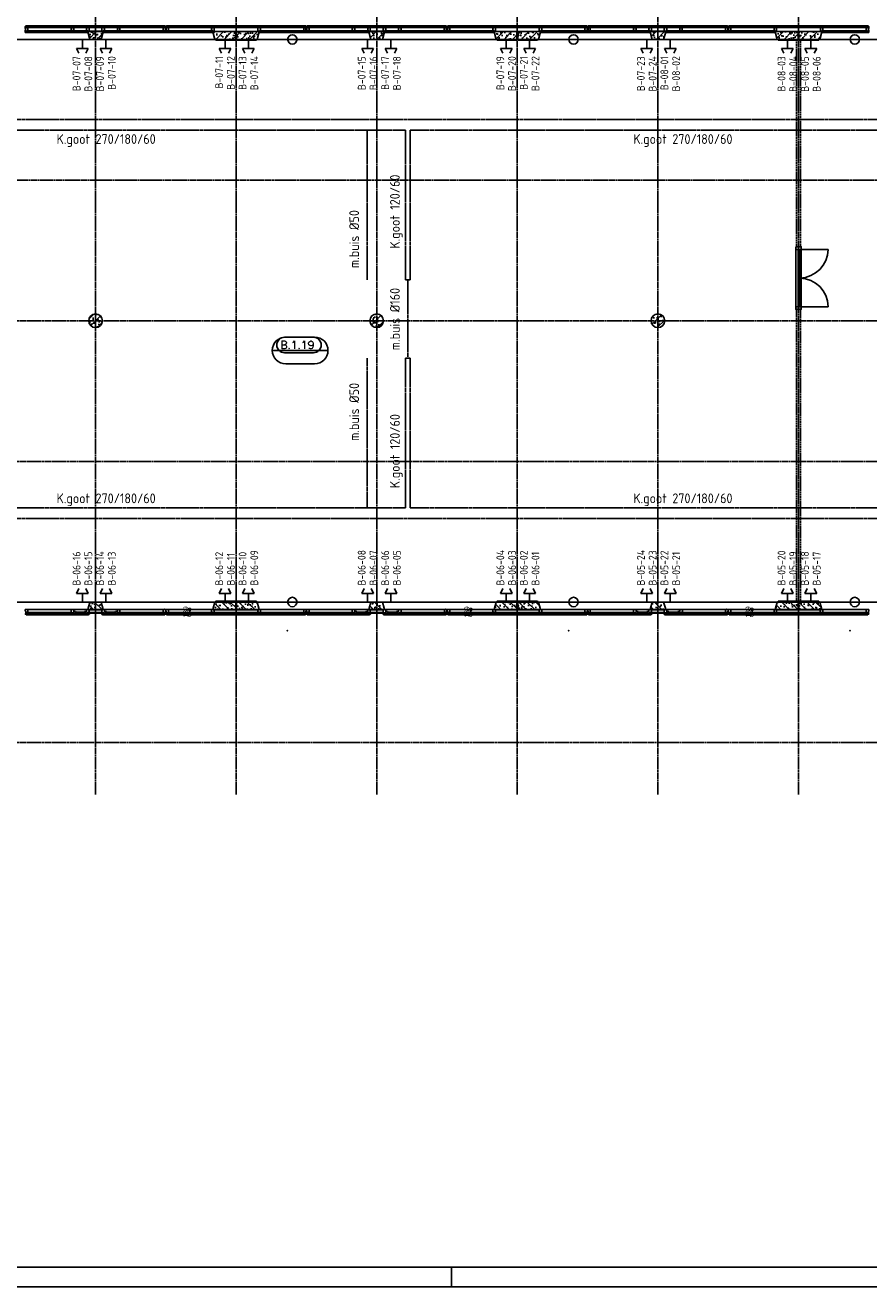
# Model space of a CAD drawing. Extents: x 0 to 1189, y 0 to 841.
# Tile 7 of 33: x 210 to 426, y 5 to 328. Entities that reach past the tile are written whole.
import ezdxf
from ezdxf.enums import TextEntityAlignment as Align

# ---------------------------------------------------------------- set-up
doc = ezdxf.new("R2010")
doc.units = 0
doc.header["$PDSIZE"] = 2
for name, pattern in [('B0304', [6, 5, -0.5, 0, -0.5]), ('B0702', [1.171875, 0.78125, -0.390625]), ('DASHDOT', [25.4, 12.7, -6.35, 0, -6.35]), ('E0001', [1, 1, 0])]:
    doc.linetypes.add(name, pattern=pattern)
doc.layers.get('0').update_dxf_attribs({"linetype": 'CONTINUOUS'})
for name, color, linetype in [('AB$1A---_ATTRIB', 9, 'CONTINUOUS'), ('AL$1A---_ALGEMEEN', 9, 'CONTINUOUS'), ('ET6130--_KANALISATIE', 7, 'CONTINUOUS'), ('GOTEN', 3, 'CONTINUOUS'), ('STRAMIEN', 1, 'CONTINUOUS'), ('VITELCODERING', 1, 'CONTINUOUS'), ('VITELDATA', 2, 'CONTINUOUS')]:
    doc.layers.add(name, color=color, linetype=linetype)
doc.styles.add('GBB_ISOP', font='b-gbp3.shx')
doc.styles.add('ROMANS', font='romans.shx', dxfattribs={"height": 300})
doc.styles.add('ROMANSCURSIEF', font='romans.shx', dxfattribs={"oblique": 15, "height": 300})
doc.styles.get("Standard").update_dxf_attribs({"font": 'ISO'})
pattern_1 = [(225, (0, 0), (108.6116, -108.6116), []), (197, (0, 0), (-41.26, -127.7242), [0, -130.56, -73.92, 0, -107.52]), (228, (0, 0), (29.465, -129.875), [0, -129.28, 0, -131.84, 0, -106.24]), (251, (0, 0), (76.6585, -107.6209), [0, -128, 0, -768, -105.28])]

# ---------------------------------------------------------------- blocks, each defined once
blk = doc.blocks.new('FORA0H')
at = {"color": 6}
blk.add_line((25, 10), (1179, 10), dxfattribs=at)
at = {"color": 7}
blk.add_line((319.5, 5), (319.5, 10), dxfattribs=at)
at = {"color": 4}
blk.add_line((20, 5), (1184, 5), dxfattribs=at)
blk = doc.blocks.new('-P68')
at = {"layer": 'AL$1A---_ALGEMEEN', "ltscale": 2}
h = blk.add_hatch(dxfattribs=at)
h.set_pattern_fill('PREFB', color=256, scale=8, angle=180, style=0)
h.set_pattern_definition(pattern_1)
h.paths.add_polyline_path([(175, 0, 1), (-175, 0, 1)])
at = {"layer": 'AL$1A---_ALGEMEEN', "linetype": 'Continuous', "ltscale": 2}
blk.add_circle((0, 0), 175, dxfattribs=at)
blk.add_circle((0, 0), 175, dxfattribs=at)
blk = doc.blocks.new('-GLASA')
at = {"layer": 'AL$1A---_ALGEMEEN', "color": 15, "ltscale": 2}
for p, q in [((5, 27), (407, 27)), ((5, 27), (5, 3)), ((5, 22), (407, 22)), ((5, 7), (407, 7)), ((5, 3), (407, 3)), ((13, 22), (13, 7))]:
    blk.add_line(p, q, dxfattribs=at)
at = {"layer": 'AL$1A---_ALGEMEEN', "color": 15}
for p, q in [((17, 30), (21, 27)), ((17, 0), (21, 3))]:
    blk.add_line(p, q, dxfattribs=at)
at = {"layer": 'AL$1A---_ALGEMEEN', "color": 15, "ltscale": 2}
blk.add_lwpolyline([(5, 3), (0, 3), (5, 27), (0, 27), (5, 3)], dxfattribs=at)
at = {"layer": 'AL$1A---_ALGEMEEN'}
for p in [(0, 30), (0, 0)]:
    blk.add_point(p, dxfattribs=at)
blk = doc.blocks.new('_DOTSMALL')
at = {"color": 0, "linetype": 'ByBlock', "const_width": 0.5}
blk.add_lwpolyline([(-0.0625, 0, 1), (0.0625, 0, 1)], format="xyb", close=True, dxfattribs=at)
blk = doc.blocks.new('-P1KHE10')
at = {"layer": 'AL$1A---_ALGEMEEN', "ltscale": 2}
for p, q in [((-1731, 3199), (-1798, 3199)), ((-1798, 3199), (-1798, 3159)), ((-1798, 3159), (-1789, 3159)), ((-1789, 3090), (-1798, 3090)), ((-1798, 3090), (-1798, 3075)), ((-1778, 3075), (-1798, 3075)), ((-1789, 3159), (-1789, 3090)), ((-1778, 3075), (-1778, 3060)), ((-1778, 3060), (-1748, 3060)), ((-1748, 3060), (-1748, 3127)), ((-1748, 3127), (-1731, 3127)), ((-1731, 3127), (-1731, 3199)), ((-559, 3199), (-626, 3199)), ((-626, 3199), (-626, 3169)), ((-626, 3169), (-626, 3127)), ((-626, 3127), (-609, 3127)), ((-609, 3127), (-609, 3060)), ((-609, 3060), (-583, 3060)), ((-583, 3060), (-583, 3060)), ((-583, 3060), (-576, 3060)), ((-576, 3127), (-559, 3127)), ((-576, 3060), (-576, 3127)), ((-574, 3125), (-557, 3125)), ((-559, 3199), (-232, 3199)), ((-559, 3127), (-559, 3199)), ((-524, 3129), (-524, 3138)), ((-524, 3129), (-507, 3129)), ((-266, 3129), (-284, 3129)), ((-266, 3129), (-266, 3138)), ((-216, 3125), (-234, 3125)), ((-164, 3199), (-232, 3199)), ((-232, 3199), (-232, 3169)), ((-232, 3169), (-232, 3127)), ((-232, 3127), (-214, 3127)), ((-214, 3127), (-214, 3060)), ((-214, 3060), (-188, 3060)), ((-188, 3060), (-188, 3060)), ((-188, 3060), (-182, 3060)), ((-182, 3127), (-164, 3127)), ((-182, 3060), (-182, 3127)), ((-164, 3127), (-164, 3199)), ((-139, 3070), (-139, 3070)), ((230, 3199), (163, 3199)), ((163, 3199), (163, 3169)), ((163, 3169), (163, 3127)), ((163, 3127), (180, 3127)), ((180, 3127), (180, 3060)), ((180, 3060), (206, 3060)), ((206, 3060), (206, 3060)), ((206, 3060), (214, 3060)), ((214, 3127), (230, 3127)), ((214, 3060), (214, 3127)), ((216, 3125), (232, 3125)), ((230, 3127), (230, 3199)), ((266, 3129), (266, 3138)), ((266, 3129), (282, 3129)), ((523, 3129), (506, 3129)), ((523, 3129), (523, 3138)), ((573, 3125), (556, 3125)), ((626, 3199), (558, 3199)), ((558, 3199), (558, 3169)), ((558, 3169), (558, 3127)), ((558, 3127), (576, 3127)), ((576, 3127), (576, 3060)), ((576, 3060), (602, 3060)), ((602, 3060), (602, 3060)), ((602, 3060), (608, 3060)), ((608, 3127), (626, 3127)), ((608, 3060), (608, 3127)), ((626, 3127), (626, 3199)), ((1731, 3127), (1731, 3199)), ((1731, 3199), (1798, 3199)), ((1748, 3127), (1731, 3127)), ((1748, 3060), (1748, 3127)), ((1778, 3060), (1748, 3060)), ((1778, 3075), (1778, 3060)), ((1778, 3075), (1798, 3075)), ((1798, 3159), (1789, 3159)), ((1789, 3159), (1789, 3090)), ((1789, 3090), (1798, 3090)), ((1798, 3199), (1798, 3159)), ((1798, 3090), (1798, 3075))]:
    blk.add_line(p, q, dxfattribs=at)
at = {"layer": 'AL$1A---_ALGEMEEN', "color": 15, "ltscale": 2}
for p, q in [((-1748, 3060), (-609, 3060)), ((-1731, 3199), (-626, 3199)), ((-1341, 3124), (-1016, 3124)), ((-1341, 3119), (-1016, 3119)), ((-1341, 3104), (-1016, 3104)), ((-1341, 3100), (-1016, 3100)), ((-576, 3060), (-214, 3060)), ((-519, 3126), (-395, 3126)), ((-519, 3126), (-519, 3102)), ((-519, 3121), (-395, 3121)), ((-519, 3106), (-395, 3106)), ((-519, 3102), (-395, 3102)), ((-511, 3121), (-511, 3106)), ((-272, 3126), (-395, 3126)), ((-272, 3121), (-395, 3121)), ((-272, 3106), (-395, 3106)), ((-272, 3102), (-395, 3102)), ((-280, 3121), (-280, 3106)), ((-272, 3126), (-272, 3102)), ((-177, 3119), (0, 3119)), ((-177, 3104), (0, 3104)), ((-177, 3124), (0, 3124)), ((-177, 3124), (-177, 3100)), ((-177, 3100), (0, 3100)), ((-169, 3119), (-169, 3104)), ((-164, 3199), (163, 3199)), ((176, 3124), (0, 3124)), ((176, 3119), (0, 3119)), ((176, 3104), (0, 3104)), ((176, 3100), (0, 3100)), ((168, 3119), (168, 3104)), ((176, 3124), (176, 3100)), ((214, 3060), (576, 3060)), ((230, 3199), (558, 3199)), ((270, 3126), (394, 3126)), ((270, 3126), (270, 3102)), ((270, 3121), (394, 3121)), ((270, 3106), (394, 3106)), ((270, 3102), (394, 3102)), ((278, 3121), (278, 3106)), ((518, 3126), (394, 3126)), ((518, 3121), (394, 3121)), ((518, 3106), (394, 3106)), ((518, 3102), (394, 3102)), ((510, 3121), (510, 3106)), ((518, 3126), (518, 3102)), ((608, 3060), (1748, 3060)), ((626, 3199), (1731, 3199)), ((1341, 3124), (1016, 3124)), ((1341, 3119), (1016, 3119)), ((1341, 3104), (1016, 3104)), ((1341, 3100), (1016, 3100))]:
    blk.add_line(p, q, dxfattribs=at)
at = {"layer": 'AL$1A---_ALGEMEEN'}
for p, q in [((-574, 3125), (-574, 3084)), ((-574, 3084), (-509, 3084)), ((-557, 3125), (-557, 3138)), ((-524, 3138), (-557, 3138)), ((-534, 3148), (-536, 3138)), ((-510, 3148), (-534, 3148)), ((-524, 3099), (-524, 3129)), ((-524, 3099), (-507, 3099)), ((-510, 3148), (-507, 3129)), ((-509, 3084), (-507, 3099)), ((-280, 3148), (-284, 3129)), ((-266, 3099), (-284, 3099)), ((-281, 3084), (-284, 3099)), ((-216, 3084), (-281, 3084)), ((-280, 3148), (-257, 3148)), ((-266, 3138), (-234, 3138)), ((-266, 3099), (-266, 3129)), ((-257, 3148), (-255, 3138)), ((-234, 3125), (-234, 3138)), ((-216, 3125), (-216, 3084)), ((216, 3125), (216, 3084)), ((216, 3084), (280, 3084)), ((232, 3125), (232, 3138)), ((266, 3138), (232, 3138)), ((256, 3148), (254, 3138)), ((279, 3148), (256, 3148)), ((266, 3099), (266, 3129)), ((266, 3099), (282, 3099)), ((279, 3148), (282, 3129)), ((280, 3084), (282, 3099)), ((509, 3148), (506, 3129)), ((523, 3099), (506, 3099)), ((508, 3084), (506, 3099)), ((573, 3084), (508, 3084)), ((509, 3148), (533, 3148)), ((523, 3138), (556, 3138)), ((523, 3099), (523, 3129)), ((533, 3148), (535, 3138)), ((556, 3125), (556, 3138)), ((573, 3125), (573, 3084))]:
    blk.add_line(p, q, dxfattribs=at)
at = {"layer": 'AL$1A---_ALGEMEEN', "color": 15}
for p, q in [((-507, 3129), (-503, 3126)), ((-507, 3099), (-503, 3102)), ((-284, 3129), (-288, 3126)), ((-284, 3099), (-288, 3102)), ((-164, 3127), (-160, 3124)), ((-164, 3097), (-160, 3100)), ((163, 3127), (159, 3124)), ((163, 3097), (159, 3100)), ((282, 3129), (287, 3126)), ((282, 3099), (287, 3102)), ((506, 3129), (502, 3126)), ((506, 3099), (502, 3102))]:
    blk.add_line(p, q, dxfattribs=at)
at = {"layer": 'AL$1A---_ALGEMEEN', "color": 15, "linetype": 'ByBlock', "ltscale": 2}
blk.add_line((2410, 3060), (2410, 3199), dxfattribs=at)
at = {"layer": 'AL$1A---_ALGEMEEN'}
for points in [[(-1748, 3070), (-1731, 3070), (-1731, 3097), (-1748, 3097)], [(-609, 3070), (-626, 3070), (-626, 3097), (-609, 3097)], [(-182, 3070), (-164, 3070), (-164, 3097), (-182, 3097)], [(163, 3070), (180, 3070), (180, 3097), (163, 3097)], [(609, 3070), (626, 3070), (626, 3097), (609, 3097)], [(1748, 3070), (1731, 3070), (1731, 3097), (1748, 3097)]]:
    blk.add_lwpolyline(points, close=True, dxfattribs=at)
at = {"layer": 'AL$1A---_ALGEMEEN', "color": 15, "ltscale": 2}
for points in [[(-519, 3102), (-524, 3102), (-519, 3126), (-524, 3126), (-519, 3102)], [(-272, 3102), (-266, 3102), (-272, 3126), (-266, 3126), (-272, 3102)], [(-177, 3100), (-182, 3100), (-177, 3124), (-182, 3124), (-177, 3100)], [(176, 3100), (180, 3100), (176, 3124), (180, 3124), (176, 3100)], [(270, 3102), (266, 3102), (270, 3126), (266, 3126), (270, 3102)], [(518, 3102), (523, 3102), (518, 3126), (523, 3126), (518, 3102)]]:
    blk.add_lwpolyline(points, dxfattribs=at)
at = {"layer": 'AL$1A---_ALGEMEEN'}
for p in [(-182, 3127), (-182, 3097), (180, 3097)]:
    blk.add_point(p, dxfattribs=at)
at = {"layer": 'AL$1A---_ALGEMEEN', "color": 15, "linetype": 'ByBlock', "ltscale": 2}
for p in [(1761, 3199), (2410, 3199)]:
    blk.add_point(p, dxfattribs=at)
at = {"layer": 'AL$1A---_ALGEMEEN', "color": 15, "linetype": 'ByBlock', "ltscale": 2, "xscale": 150, "yscale": 150, "zscale": 150}
for p, rotation in [((2410, 3199), 90), ((2410, 3060), 270)]:
    blk.add_blockref('_DOTSMALL', p, dxfattribs=dict(at, rotation=rotation))
at = {"layer": 'AL$1A---_ALGEMEEN', "color": 15, "ltscale": 2}
for p in [(-1748, 3097), (609, 3097)]:
    blk.add_blockref('-GLASA', p, dxfattribs=at)
at = {"layer": 'AL$1A---_ALGEMEEN', "color": 15, "ltscale": 2, "xscale": -1}
for p in [(-609, 3097), (1748, 3097)]:
    blk.add_blockref('-GLASA', p, dxfattribs=at)
at = {"layer": 'AL$1A---_ALGEMEEN', "color": 15, "linetype": 'ByBlock', "ltscale": 2, "insert": (2310, 3135), "char_height": 125, "attachment_point": 5, "rotation": 90, "style": 'GBB_ISOP'}
blk.add_mtext('\\A1;139', dxfattribs=at)
blk = doc.blocks.new('-P1KHE11')
at = {"layer": 'AL$1A---_ALGEMEEN', "ltscale": 2}
for p, q in [((67, 139), (0, 139)), ((0, 139), (0, 99)), ((0, 99), (9, 99)), ((9, 30), (0, 30)), ((0, 30), (0, 15)), ((20, 15), (0, 15)), ((9, 99), (9, 30)), ((20, 15), (20, 0)), ((20, 0), (50, 0)), ((50, 0), (50, 67)), ((50, 67), (67, 67)), ((67, 67), (67, 139)), ((1239, 139), (1172, 139)), ((1172, 139), (1172, 109)), ((1172, 109), (1172, 67)), ((1172, 67), (1189, 67)), ((1189, 67), (1189, 0)), ((1189, 0), (1215, 0)), ((1215, 0), (1215, 0)), ((1215, 0), (1222, 0)), ((1222, 67), (1239, 67)), ((1222, 0), (1222, 67)), ((1239, 67), (1239, 139)), ((2424, 139), (2356, 139)), ((2356, 139), (2356, 109)), ((2356, 109), (2356, 67)), ((2356, 67), (2374, 67)), ((2374, 67), (2374, 0)), ((2374, 0), (2400, 0)), ((2400, 0), (2400, 0)), ((2400, 0), (2406, 0)), ((2406, 67), (2424, 67)), ((2406, 0), (2406, 67)), ((2424, 67), (2424, 139)), ((3529, 67), (3529, 139)), ((3529, 139), (3596, 139)), ((3546, 67), (3529, 67)), ((3546, 0), (3546, 67)), ((3576, 0), (3546, 0)), ((3576, 15), (3576, 0)), ((3576, 15), (3596, 15)), ((3596, 99), (3587, 99)), ((3587, 99), (3587, 30)), ((3587, 30), (3596, 30)), ((3596, 139), (3596, 99)), ((3596, 30), (3596, 15))]:
    blk.add_line(p, q, dxfattribs=at)
at = {"layer": 'AL$1A---_ALGEMEEN', "color": 15, "ltscale": 2}
for p, q in [((50, 0), (1189, 0)), ((67, 139), (1172, 139)), ((457, 64), (782, 64)), ((457, 59), (782, 59)), ((457, 44), (782, 44)), ((457, 40), (782, 40)), ((1222, 0), (2374, 0)), ((1239, 139), (2356, 139)), ((1629, 64), (1966, 64)), ((1629, 59), (1966, 59)), ((1629, 44), (1966, 44)), ((1629, 40), (1966, 40)), ((2406, 0), (3546, 0)), ((2424, 139), (3529, 139)), ((3139, 64), (2814, 64)), ((3139, 59), (2814, 59)), ((3139, 44), (2814, 44)), ((3139, 40), (2814, 40))]:
    blk.add_line(p, q, dxfattribs=at)
at = {"layer": 'AL$1A---_ALGEMEEN'}
for points in [[(50, 10), (67, 10), (67, 37), (50, 37)], [(1189, 10), (1172, 10), (1172, 37), (1189, 37)], [(1222, 10), (1239, 10), (1239, 37), (1222, 37)], [(2373, 10), (2356, 10), (2356, 37), (2373, 37)], [(2407, 10), (2424, 10), (2424, 37), (2407, 37)], [(3546, 10), (3529, 10), (3529, 37), (3546, 37)]]:
    blk.add_lwpolyline(points, close=True, dxfattribs=at)
at = {"layer": 'AL$1A---_ALGEMEEN', "ltscale": 2}
blk.add_point((3114, -403), dxfattribs=at)
at = {"layer": 'AL$1A---_ALGEMEEN', "color": 15, "ltscale": 2}
for p in [(50, 37), (1222, 37), (2407, 37)]:
    blk.add_blockref('-GLASA', p, dxfattribs=at)
at = {"layer": 'AL$1A---_ALGEMEEN', "color": 15, "ltscale": 2, "xscale": -1}
for p in [(1189, 37), (2373, 37), (3546, 37)]:
    blk.add_blockref('-GLASA', p, dxfattribs=at)
blk = doc.blocks.new('-P1KHI10')
at = {"layer": 'AL$1A---_ALGEMEEN', "color": 15, "ltscale": 2}
for p, q in [((-607, -214), (-1750, -214)), ((-1750, -214), (-1750, -222)), ((-607, -222), (-1750, -222)), ((-607, -302), (-1750, -302)), ((-1750, -302), (-1750, -306)), ((-607, -306), (-1750, -306)), ((-1731, -180), (-626, -180)), ((-607, -214), (-607, -222)), ((-607, -302), (-607, -306)), ((-209, -214), (-578, -214)), ((-578, -214), (-578, -222)), ((-209, -222), (-578, -222)), ((-209, -302), (-578, -302)), ((-578, -302), (-578, -306)), ((-209, -306), (-578, -306)), ((-559, -180), (-231, -180)), ((-209, -214), (-209, -222)), ((-209, -302), (-209, -306)), ((-177, -302), (-177, -306)), ((173, -302), (-177, -302)), ((173, -306), (-177, -306)), ((-164, -210), (164, -210)), ((173, -302), (173, -306)), ((211, -302), (578, -302)), ((211, -302), (211, -306)), ((211, -306), (578, -306)), ((212, -214), (578, -214)), ((212, -214), (212, -222)), ((212, -222), (578, -222)), ((559, -180), (231, -180)), ((578, -214), (578, -222)), ((578, -302), (578, -306)), ((607, -214), (607, -222)), ((607, -214), (1750, -214)), ((607, -222), (1750, -222)), ((607, -302), (607, -306)), ((607, -302), (1750, -302)), ((607, -306), (1750, -306)), ((1731, -180), (626, -180)), ((1750, -214), (1750, -222)), ((1750, -302), (1750, -306)), ((-1748, -349), (-609, -349)), ((586, -349), (-576, -349)), ((1758, -349), (609, -349))]:
    blk.add_line(p, q, dxfattribs=at)
at = {"layer": 'AL$1A---_ALGEMEEN', "linetype": 'Continuous', "ltscale": 2}
for points in [[(-1731, -210), (-1731, -180), (-1798, -180), (-1798, -210), (-1731, -210)], [(-1798, -310), (-1731, -310), (-1731, -339), (-1748, -339), (-1748, -349), (-1778, -349), (-1778, -334), (-1798, -334), (-1798, -310)], [(-559, -210), (-559, -180), (-626, -180), (-626, -210), (-559, -210)], [(-626, -310), (-559, -310), (-559, -339), (-576, -339), (-576, -349), (-609, -349), (-609, -339), (-626, -339), (-626, -310)], [(-191, -210), (-191, -180), (-231, -180), (-231, -210), (-191, -210)], [(-231, -310), (-164, -310), (-164, -339), (-181, -339), (-181, -349), (-214, -349), (-214, -339), (-231, -339), (-231, -310)], [(231, -310), (164, -310), (164, -339), (181, -339), (181, -349), (214, -349), (214, -339), (231, -339), (231, -310)], [(191, -210), (191, -180), (231, -180), (231, -210), (191, -210)], [(559, -210), (559, -180), (626, -180), (626, -210), (559, -210)], [(626, -310), (559, -310), (559, -339), (576, -339), (576, -349), (609, -349), (609, -339), (626, -339), (626, -310)], [(1731, -210), (1731, -180), (1798, -180), (1798, -210), (1731, -210)], [(1798, -310), (1731, -310), (1731, -339), (1748, -339), (1748, -349), (1778, -349), (1778, -334), (1798, -334), (1798, -310)]]:
    blk.add_lwpolyline(points, dxfattribs=at)
at = {"layer": 'AL$1A---_ALGEMEEN', "color": 15, "linetype": 'Continuous', "ltscale": 2}
for points in [[(-1798, -210), (-1798, -226), (-1798, -226), (-1798, -240), (-1789, -240), (-1789, -280), (-1798, -280), (-1798, -298), (-1798, -298), (-1798, -310), (-1758, -310), (-1758, -298), (-1731, -298), (-1731, -230), (-1731, -226), (-1758, -226), (-1758, -210), (-1795, -210)], [(1798, -210), (1798, -226), (1798, -226), (1798, -240), (1789, -240), (1789, -280), (1798, -280), (1798, -298), (1798, -298), (1798, -310), (1758, -310), (1758, -298), (1731, -298), (1731, -230), (1731, -226), (1758, -226), (1758, -210), (1795, -210)]]:
    blk.add_lwpolyline(points, close=True, dxfattribs=at)
at = {"layer": 'AL$1A---_ALGEMEEN', "linetype": 'Continuous', "ltscale": 2}
for points in [[(-599, -210), (-599, -226), (-626, -226), (-626, -270), (-626, -298), (-599, -298), (-599, -310), (-586, -310), (-586, -298), (-559, -298), (-559, -230), (-559, -226), (-586, -226), (-586, -210), (-596, -210)], [(-204, -210), (-204, -226), (-231, -226), (-231, -270), (-231, -298), (-204, -298), (-204, -310), (-181, -310), (-181, -298), (-164, -298), (-164, -230), (-164, -210), (-201, -210)], [(204, -210), (204, -226), (231, -226), (231, -270), (231, -298), (204, -298), (204, -310), (181, -310), (181, -298), (164, -298), (164, -230), (164, -210), (201, -210)], [(599, -210), (599, -226), (626, -226), (626, -270), (626, -298), (599, -298), (599, -310), (586, -310), (586, -298), (559, -298), (559, -230), (559, -226), (586, -226), (586, -210), (596, -210)]]:
    blk.add_lwpolyline(points, close=True, dxfattribs=at)
blk = doc.blocks.new('-P1KHI11')
at = {"layer": 'AL$1A---_ALGEMEEN', "color": 15, "ltscale": 2}
for p, q in [((-607, -214), (-1750, -214)), ((-1750, -214), (-1750, -222)), ((-607, -222), (-1750, -222)), ((-607, -302), (-1750, -302)), ((-1750, -302), (-1750, -306)), ((-607, -306), (-1750, -306)), ((-1731, -180), (-626, -180)), ((-607, -214), (-607, -222)), ((-607, -302), (-607, -306)), ((569, -302), (-569, -302)), ((-569, -302), (-569, -306)), ((569, -306), (-569, -306)), ((569, -302), (569, -306)), ((607, -214), (607, -222)), ((607, -214), (1750, -214)), ((607, -222), (1750, -222)), ((607, -302), (607, -306)), ((607, -302), (1750, -302)), ((607, -306), (1750, -306)), ((1731, -180), (626, -180)), ((1750, -214), (1750, -222)), ((1750, -302), (1750, -306)), ((-1748, -349), (-609, -349)), ((586, -349), (-576, -349)), ((1758, -349), (609, -349))]:
    blk.add_line(p, q, dxfattribs=at)
at = {"layer": 'AL$1A---_ALGEMEEN', "linetype": 'Continuous', "ltscale": 2}
for points in [[(-1731, -210), (-1731, -180), (-1798, -180), (-1798, -210), (-1731, -210)], [(-1798, -310), (-1731, -310), (-1731, -339), (-1748, -339), (-1748, -349), (-1778, -349), (-1778, -334), (-1798, -334), (-1798, -310)], [(-586, -210), (-586, -180), (-627, -180), (-627, -210), (-586, -210)], [(-626, -310), (-559, -310), (-559, -339), (-576, -339), (-576, -349), (-609, -349), (-609, -339), (-626, -339), (-626, -310)], [(626, -310), (559, -310), (559, -339), (576, -339), (576, -349), (609, -349), (609, -339), (626, -339), (626, -310)], [(586, -210), (586, -180), (626, -180), (626, -210), (586, -210)], [(1731, -210), (1731, -180), (1798, -180), (1798, -210), (1731, -210)], [(1798, -310), (1731, -310), (1731, -339), (1748, -339), (1748, -349), (1778, -349), (1778, -334), (1798, -334), (1798, -310)]]:
    blk.add_lwpolyline(points, dxfattribs=at)
at = {"layer": 'AL$1A---_ALGEMEEN', "color": 15, "linetype": 'Continuous', "ltscale": 2}
for points in [[(-1798, -210), (-1798, -226), (-1798, -226), (-1798, -240), (-1789, -240), (-1789, -280), (-1798, -280), (-1798, -298), (-1798, -298), (-1798, -310), (-1758, -310), (-1758, -298), (-1731, -298), (-1731, -230), (-1731, -226), (-1758, -226), (-1758, -210), (-1795, -210)], [(1798, -210), (1798, -226), (1798, -226), (1798, -240), (1789, -240), (1789, -280), (1798, -280), (1798, -298), (1798, -298), (1798, -310), (1758, -310), (1758, -298), (1731, -298), (1731, -230), (1731, -226), (1758, -226), (1758, -210), (1795, -210)]]:
    blk.add_lwpolyline(points, close=True, dxfattribs=at)
at = {"layer": 'AL$1A---_ALGEMEEN', "linetype": 'Continuous', "ltscale": 2}
for points in [[(-600, -210), (-600, -226), (-627, -226), (-627, -270), (-627, -298), (-600, -298), (-600, -310), (-577, -310), (-577, -298), (-560, -298), (-560, -230), (-560, -210), (-597, -210)], [(599, -210), (599, -226), (626, -226), (626, -270), (626, -298), (599, -298), (599, -310), (576, -310), (576, -298), (559, -298), (559, -230), (559, -210), (596, -210)]]:
    blk.add_lwpolyline(points, close=True, dxfattribs=at)
blk = doc.blocks.new('-954P-KOZ5')
at = {"layer": 'AL$1A---_ALGEMEEN', "color": 15, "ltscale": 2}
for p, q in [((-139, -67), (-139, -1533)), ((-79, -67), (-79, -1533)), ((-39, -67), (-39, -1533)), ((0, -67), (0, -1533)), ((-79, -800), (-39, -800))]:
    blk.add_line(p, q, dxfattribs=at)
at = {"layer": 'AL$1A---_ALGEMEEN', "ltscale": 2}
for p, q in [((-39, -67), (694, -67)), ((-39, -1533), (694, -1533))]:
    blk.add_line(p, q, dxfattribs=at)
at = {"layer": 'AL$1A---_ALGEMEEN', "color": 15, "ltscale": 2}
for points in [[(-139, 0), (0, 0), (0, -67), (-139, -67), (-139, 0)], [(-139, -1533), (0, -1533), (0, -1600), (-139, -1600), (-139, -1533)]]:
    blk.add_lwpolyline(points, dxfattribs=at)
at = {"layer": 'AL$1A---_ALGEMEEN', "ltscale": 2}
for centre, start, end in [((-57, -49), 271.3887, 358.6113), ((-57, -1551), 1.3887, 88.6113)]:
    blk.add_arc(centre, 751, start, end, dxfattribs=at)
blk = doc.blocks.new('-RUIM-NR')
at = {"layer": 'AL$1A---_ALGEMEEN', "color": 15, "linetype": 'ByBlock'}
for p, q in [((340, 337), (-399, 337)), ((370, 343), (-370, 343)), ((-713, 0), (713, 0)), ((341, -62), (-399, -62)), ((370, -343), (-370, -343))]:
    blk.add_line(p, q, dxfattribs=at)
for centre, radius, start, end in [((-370, 0), 343, 90, 270), ((-399, 140), 198, 90, 270), ((340, 140), 198, 270, 90), ((370, 0), 343, 270, 90)]:
    blk.add_arc(centre, radius, start, end, dxfattribs=at)
at = {"layer": 'AB$1A---_ATTRIB', "linetype": 'Continuous', "style": 'ROMANS'}
blk.add_attdef('RUIMTENUMMER', (-502, 43), '', height=200, dxfattribs=at)
at = {"layer": 'AB$1A---_ATTRIB', "color": 1, "linetype": 'Continuous', "style": 'ROMANS'}
blk.add_attdef('PEILMAAT', (-557, -214), '', height=150, dxfattribs=at)
blk = doc.blocks.new('-STR-H')
at = {"layer": 'AL$1A---_ALGEMEEN', "linetype": 'DASHDOT', "ltscale": 0.5}
blk.add_line((0, 0), (-9880, 0), dxfattribs=at)
at = {"layer": 'AL$1A---_ALGEMEEN', "linetype": 'Continuous', "ltscale": 2}
blk.add_circle((-10000, 0), 120, dxfattribs=at)
for p in [(-8560, 0), (-4960, 0), (-1360, 0)]:
    blk.add_point(p, dxfattribs=at)
blk = doc.blocks.new('-P01')
at = {"layer": 'AL$1A---_ALGEMEEN', "ltscale": 2}
h = blk.add_hatch(dxfattribs=at)
h.set_pattern_fill('PREFB', color=256, scale=8, angle=180, style=0)
h.set_pattern_definition(pattern_1)
h.paths.add_polyline_path([(586, 160), (586, 200), (10, 200), (10, 125), (35, 100), (10, 75), (10, 0), (543, 0)])
h.paths.add_polyline_path([(3791, 160), (3791, 200), (3409, 200), (3409, 160), (3452, 0), (3748, 0)])
h.paths.add_polyline_path([(7190, 75), (7165, 100), (7190, 125), (7190, 200), (6614, 200), (6614, 160), (6657, 0), (7190, 0)])
at = {"layer": 'AL$1A---_ALGEMEEN', "linetype": 'Continuous', "ltscale": 2}
for p, q in [((10, 200), (586, 200)), ((10, 125), (10, 200)), ((10, 0), (10, 75)), ((543, 0), (10, 0)), ((586, 160), (543, 0)), ((586, 200), (586, 160)), ((3409, 200), (3791, 200)), ((3409, 160), (3409, 200)), ((3452, 0), (3409, 160)), ((3748, 0), (3452, 0)), ((3791, 160), (3748, 0)), ((3791, 200), (3791, 160)), ((7190, 200), (6614, 200)), ((6614, 200), (6614, 160)), ((6614, 160), (6657, 0)), ((6657, 0), (7190, 0)), ((7190, 125), (7190, 200)), ((7190, 0), (7190, 75))]:
    blk.add_line(p, q, dxfattribs=at)
at = {"layer": 'AL$1A---_ALGEMEEN', "color": 15, "linetype": 'Continuous', "ltscale": 2}
for p, q in [((10, 0), (7190, 0)), ((524, 0), (519, -20)), ((6676, 0), (6681, -20))]:
    blk.add_line(p, q, dxfattribs=at)
at = {"layer": 'AL$1A---_ALGEMEEN', "ltscale": 2}
for p, q in [((10, 0), (10, -20)), ((7190, 0), (7190, -20)), ((10, -20), (519, -20)), ((7190, -20), (6681, -20))]:
    blk.add_line(p, q, dxfattribs=at)
at = {"layer": 'AL$1A---_ALGEMEEN', "linetype": 'Continuous', "ltscale": 2}
for points in [[(10, 125), (35, 100), (10, 75)], [(7190, 75), (7165, 100), (7190, 125)]]:
    blk.add_lwpolyline(points, dxfattribs=at)
at = {"layer": 'AL$1A---_ALGEMEEN', "linetype": 'DASHDOT', "ltscale": 0.5, "rotation": 180}
blk.add_blockref('-STR-H', (-1360, 0), dxfattribs=at)
blk = doc.blocks.new('-954P-KOLOMBI')
at = {"layer": 'AL$1A---_ALGEMEEN', "ltscale": 2}
blk.add_circle((0, 0), 175, dxfattribs=at)
blk = doc.blocks.new('XREF_B-A3-II-113')
at = {"layer": 'AL$1A---_ALGEMEEN', "color": 8, "linetype": 'B0702', "ltscale": 2}
for points in [[(53222, 44861), (53322, 44861), (53322, 39554), (53222, 39554)], [(53222, 37954), (53322, 37954), (53322, 30461), (53222, 30461)]]:
    blk.add_lwpolyline(points, close=True, dxfattribs=at)
at = {"layer": 'STRAMIEN', "color": 8, "linetype": 'B0304', "ltscale": 10}
for p, q in [((35272, 86161), (35272, 25534)), ((38872, 86161), (38872, 25534)), ((42472, 86161), (42472, 25534)), ((46072, 86161), (46072, 25534)), ((49672, 86161), (49672, 25534)), ((53272, 86161), (53272, 25534)), ((17072, 44861), (103982, 44861)), ((17072, 41261), (103982, 41261)), ((17022, 37661), (103937, 37661)), ((17022, 34061), (103937, 34061)), ((17022, 30461), (103937, 30461)), ((17022, 26861), (103937, 26861))]:
    blk.add_line(p, q, dxfattribs=at)
at = {"layer": 'AL$1A---_ALGEMEEN', "color": 8, "linetype": 'Continuous', "ltscale": 2, "rotation": 180}
for name, p in [('-P1KHI10', (35272, 44861)), ('-P1KHI11', (38872, 44861)), ('-P1KHI10', (42472, 44861)), ('-P1KHI11', (46072, 44861)), ('-P1KHI10', (49672, 44861)), ('-P1KHI11', (53272, 44861))]:
    blk.add_blockref(name, p, dxfattribs=at)
at = {"layer": 'AL$1A---_ALGEMEEN', "color": 8, "ltscale": 2}
for name, p in [('-P01', (31672, 44861)), ('-P01', (38872, 44861)), ('-P01', (46072, 44861)), ('-P01', (53272, 44861)), ('-954P-KOLOMBI', (35272, 37661)), ('-954P-KOLOMBI', (42472, 37661)), ('-954P-KOLOMBI', (49672, 37661))]:
    blk.add_blockref(name, p, dxfattribs=at)
at = {"layer": 'AL$1A---_ALGEMEEN', "color": 8, "linetype": 'B0702', "ltscale": 2}
blk.add_blockref('-954P-KOZ5', (53342, 39554), dxfattribs=at)
at = {"layer": 'AL$1A---_ALGEMEEN', "color": 8, "linetype": 'Continuous', "ltscale": 2}
for name, p in [('-P68', (35272, 37661)), ('-P68', (42472, 37661)), ('-P68', (49672, 37661)), ('-P1KHE10', (35273, 27072)), ('-P1KHE11', (37074, 30132)), ('-P1KHE10', (42473, 27072)), ('-P1KHE11', (44274, 30132)), ('-P1KHE10', (49673, 27072)), ('-P1KHE11', (51474, 30132))]:
    blk.add_blockref(name, p, dxfattribs=at)
at = {"layer": 'AL$1A---_ALGEMEEN', "color": 8}
ref = blk.add_blockref('-RUIM-NR', (40512, 36900), dxfattribs=at)
ref.add_attrib('RUIMTENUMMER', 'B.1.19', (40010, 36943), dxfattribs={"layer": 'AB$1A---_ATTRIB', "linetype": 'ByBlock', "height": 200, "style": 'ROMANSCURSIEF'})
at = {"layer": 'AL$1A---_ALGEMEEN', "color": 8, "ltscale": 2, "xscale": -1, "rotation": 180}
for p in [(31672, 30461), (38872, 30461), (46072, 30461), (53272, 30461)]:
    blk.add_blockref('-P01', p, dxfattribs=at)
blk = doc.blocks.new('$DAT003')
for p, q in [((0, 0), (2, 0)), ((3.2, 0.9), (2, 1.5)), ((2, -1.5), (2, 1.5)), ((3.2, -0.9), (2, -1.5))]:
    blk.add_line(p, q)

msp = doc.modelspace()

# ---------------------------------------------------------------- linework, layer by layer
at = {"layer": 'GOTEN', "linetype": 'E0001'}
for p, q in [((585.46, 303.77), (121.82, 303.77)), ((307.72, 301.07), (124.52, 301.07)), ((307.72, 262.71), (307.72, 301.07)), ((308.92, 262.71), (308.92, 301.07)), ((441.5, 301.07), (308.92, 301.07)), ((308.92, 262.71), (307.72, 262.71)), ((307.72, 204.35), (307.72, 242.71)), ((308.92, 242.71), (307.72, 242.71)), ((308.92, 204.35), (308.92, 242.71)), ((307.72, 204.35), (124.52, 204.35)), ((441.5, 204.35), (308.92, 204.35)), ((585.46, 201.65), (124.52, 201.65))]:
    msp.add_line(p, q, dxfattribs=at)
at = {"layer": 'GOTEN', "color": 4, "linetype": 'E0001'}
for p, q in [((297.88, 262.71), (297.88, 301.07)), ((308.32, 262.71), (308.32, 242.71)), ((297.88, 242.71), (297.88, 204.35))]:
    msp.add_line(p, q, dxfattribs=at)

# ---------------------------------------------------------------- block references
msp.add_blockref('FORA0H', (0, 0))
at = {"xscale": 0.01, "yscale": 0.01, "zscale": 0.01}
msp.add_blockref('XREF_B-A3-II-113', (-124.38, -124.33), dxfattribs=at)
at = {"layer": 'VITELDATA'}
for p, rotation in [((225, 324), 270), ((231, 324), 270), ((261.5, 324), 270), ((267.5, 324), 270), ((298, 324), 270), ((304, 324), 270), ((333.5, 324), 270), ((339.5, 324), 270), ((369.5, 324), 270), ((375.5, 324), 270), ((405.5, 324), 270), ((411.5, 324), 270), ((225, 180.5), 90), ((231, 180.5), 90), ((261.5, 180.5), 90), ((267.5, 180.5), 90), ((298, 180.5), 90), ((304, 180.5), 90), ((333.5, 180.5), 90), ((339.5, 180.5), 90), ((369.5, 180.5), 90), ((375.5, 180.5), 90), ((405.5, 180.5), 90), ((411.5, 180.5), 90)]:
    msp.add_blockref('$DAT003', p, dxfattribs=dict(at, rotation=rotation))

# ---------------------------------------------------------------- texts
at = {"layer": 'ET6130--_KANALISATIE', "color": 2, "linetype": 'E0001'}
for p in [(218.37, 297.54), (366.06, 297.54), (218.37, 205.57), (366.06, 205.57)]:
    msp.add_text('K.goot 270/180/60', height=2.5, dxfattribs=at).set_placement(p)
for s, p in [('K.goot 120/60', (306.26, 270.74)), ('m.buis %%C50', (295.82, 265.76)), ('m.buis %%C160', (306.26, 244.72)), ('m.buis %%C50', (295.82, 221.52)), ('K.goot 120/60', (306.26, 209.43))]:
    msp.add_text(s, height=2.5, rotation=90, dxfattribs=at).set_placement(p)
at = {"layer": 'VITELCODERING'}
for s, p in [('B-07-07', (224.5, 320)), ('B-07-08', (227.5, 320)), ('B-07-09', (230.5, 320)), ('B-07-10', (233.5, 320)), ('B-07-11', (261, 320)), ('B-07-12', (264, 320)), ('B-07-13', (267, 320)), ('B-07-14', (270, 320)), ('B-07-15', (297.5, 320)), ('B-07-16', (300.5, 320)), ('B-07-17', (303.5, 320)), ('B-07-18', (306.5, 320)), ('B-07-19', (333, 320)), ('B-07-20', (336, 320)), ('B-07-21', (339, 320)), ('B-07-22', (342, 320)), ('B-07-23', (369, 320)), ('B-07-24', (372, 320)), ('B-08-01', (375, 320)), ('B-08-02', (378, 320)), ('B-08-03', (405, 320)), ('B-08-04', (408, 320)), ('B-08-05', (411, 320)), ('B-08-06', (414, 320))]:
    msp.add_text(s, height=2, rotation=90, dxfattribs=at).set_placement(p, align=Align.RIGHT)
for s, p in [('B-06-16', (224.5, 184.5)), ('B-06-15', (227.5, 184.5)), ('B-06-14', (230.5, 184.5)), ('B-06-13', (233.5, 184.5)), ('B-06-12', (261, 184.5)), ('B-06-11', (264, 184.5)), ('B-06-10', (267, 184.5)), ('B-06-09', (270, 184.5)), ('B-06-08', (297.5, 184.5)), ('B-06-07', (300.5, 184.5)), ('B-06-06', (303.5, 184.5)), ('B-06-05', (306.5, 184.5)), ('B-06-04', (333, 184.5)), ('B-06-03', (336, 184.5)), ('B-06-02', (339, 184.5)), ('B-06-01', (342, 184.5)), ('B-05-24', (369, 184.5)), ('B-05-23', (372, 184.5)), ('B-05-22', (375, 184.5)), ('B-05-21', (378, 184.5)), ('B-05-20', (405, 184.5)), ('B-05-19', (408, 184.5)), ('B-05-18', (411, 184.5)), ('B-05-17', (414, 184.5))]:
    msp.add_text(s, height=2, rotation=90, dxfattribs=at).set_placement(p)

doc.saveas('drawing.dxf')
